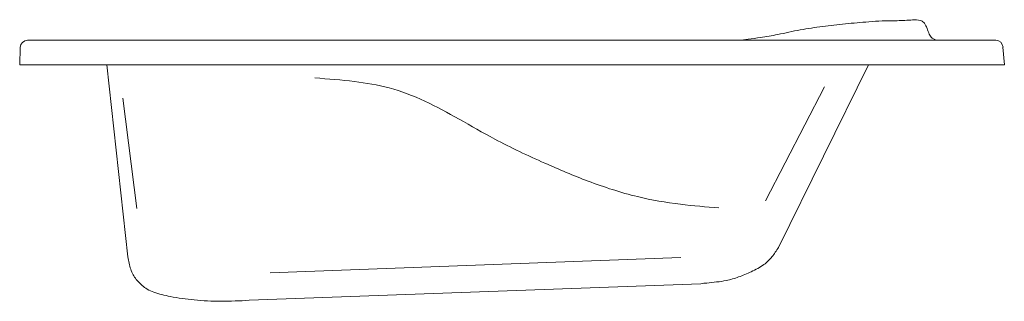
# Model space of a CAD drawing. Extents: x 0 to 1.6, y 0 to 0.46.
import ezdxf

# ---------------------------------------------------------------- set-up
doc = ezdxf.new("R2010")
doc.units = 0
doc.header["$LTSCALE"] = 50
doc.header["$MEASUREMENT"] = 0
doc.layers.add('BLOCKS', color=3, linetype='Continuous')

msp = doc.modelspace()

# ---------------------------------------------------------------- linework, layer by layer
at = {"layer": 'BLOCKS', "lineweight": 0}
for p, q in [((1.59, 0.4233), (0.0128, 0.4233)), ((0, 0.3833), (0.0008, 0.4117)), ((1.6041, 0.3833), (1.6019, 0.4122)), ((1.6041, 0.3833), (0, 0.3833)), ((0.142, 0.3833), (0.1762, 0.0706)), ((1.3826, 0.3833), (1.2361, 0.0861)), ((1.3113, 0.3475), (1.2151, 0.1618)), ((0.1909, 0.1496), (0.1681, 0.3289)), ((1.0771, 0.0698), (0.4081, 0.0445)), ((0.374, 0), (1.1099, 0.0271))]:
    msp.add_line(p, q, dxfattribs=at)
for centre, start, end in [((0.0128, 0.4113), 90, 178.4057), ((1.59, 0.4113), 4.2059, 90)]:
    msp.add_arc(centre, 0.012, start, end, dxfattribs=at)
for points in [[(1.1712, 0.4233), (1.1866, 0.4251), (1.2068, 0.4278), (1.2349, 0.4326), (1.2717, 0.4403), (1.3079, 0.4456), (1.3452, 0.45), (1.3832, 0.4534), (1.4051, 0.4548), (1.4297, 0.4552), (1.4547, 0.4564), (1.4675, 0.4554), (1.4727, 0.4525), (1.4772, 0.445), (1.4811, 0.4352), (1.485, 0.4283), (1.4929, 0.4233)], [(1.1391, 0.1504), (1.0765, 0.1564), (1.0065, 0.1688), (0.9261, 0.194), (0.8553, 0.2234), (0.7739, 0.2625), (0.7159, 0.2949), (0.6599, 0.3242), (0.6018, 0.346), (0.5456, 0.3561), (0.4809, 0.3621)], [(1.2361, 0.0861), (1.2255, 0.0708), (1.2125, 0.0582), (1.1917, 0.0466), (1.171, 0.038), (1.1513, 0.0323), (1.1192, 0.0282), (1.1099, 0.0271)], [(0.374, 0), (0.3281, -0.0015), (0.2841, 0.0007), (0.2452, 0.0062), (0.2185, 0.0134), (0.2076, 0.0182), (0.1995, 0.0243), (0.1899, 0.0341), (0.1847, 0.0416), (0.1808, 0.0506), (0.1762, 0.0706)]]:
    msp.add_spline(points, degree=3, dxfattribs=at)

doc.saveas('drawing.dxf')
